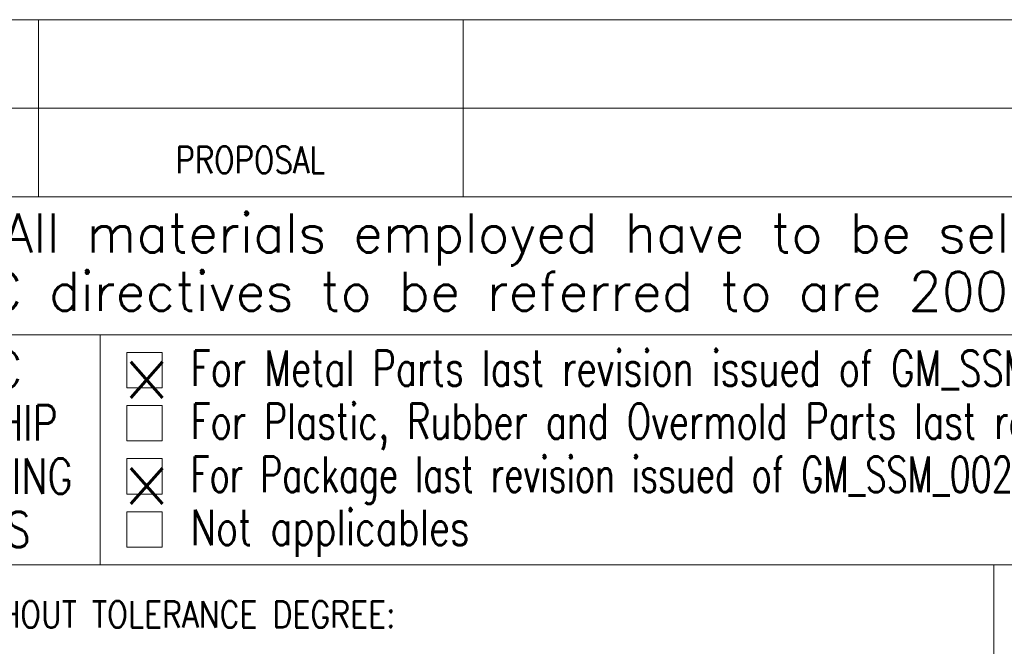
# Model space of a CAD drawing. Header units: millimetres. Extents: x 0 to 415, y 0 to 292.
# Tile 23 of 27: x 240 to 296, y 40 to 76. Entities that reach past the tile are written whole.
import ezdxf

# ---------------------------------------------------------------- set-up
doc = ezdxf.new("R2010")
doc.units = ezdxf.units.MM
doc.layers.add('1', color=7, linetype='Continuous', true_color=0xffffff)
doc.layers.add('256', color=7, linetype='Continuous', true_color=0xffffff)
doc.styles.add('blockfont', font='simplex.shx')

# ---------------------------------------------------------------- blocks, each defined once
blk = doc.blocks.new('TabularNote1')
at = {"layer": '1', "color": 7, "linetype": 'Continuous', "lineweight": 18}
for p, q in [((8, 5), (16, 5)), ((16, 5), (16, 0)), ((16, 5), (40, 5)), ((40, 5), (40, 0)), ((40, 5), (140, 5)), ((8, 0), (16, 0)), ((16, 0), (40, 0)), ((40, 0), (140, 0))]:
    blk.add_line(p, q, dxfattribs=at)

msp = doc.modelspace()

# ---------------------------------------------------------------- linework, layer by layer
at = {"layer": '256', "color": 4, "linetype": 'Continuous', "lineweight": 18}
for p, q in [((241, 72.794), (241, 65.794)), ((265, 72.794), (265, 65.794)), ((225, 70.794), (415, 70.794)), ((225, 58), (415, 58)), ((244.5, 58), (244.5, 45)), ((246, 57), (246, 55)), ((248, 57), (246, 57)), ((248, 57), (248, 55)), ((248, 55), (246, 55)), ((248, 54), (246, 54)), ((246, 54), (246, 52)), ((248, 54), (248, 52)), ((248, 52), (246, 52)), ((248, 51), (246, 51)), ((246, 51), (246, 49)), ((248, 51), (248, 49)), ((248, 49), (246, 49)), ((246, 48), (246, 46)), ((248, 48), (246, 48)), ((248, 48), (248, 46)), ((248, 46), (246, 46))]:
    msp.add_line(p, q, dxfattribs=at)
at = {"layer": '256', "color": 3, "linetype": 'Continuous', "lineweight": 18}
for p, q in [((225, 65.794), (415, 65.794)), ((233, 45), (241, 45)), ((233, 45), (241, 45)), ((241, 45), (265, 45)), ((241, 45), (265, 45)), ((265, 45), (365, 45)), ((265, 45), (365, 45)), ((295, 45), (295, 5))]:
    msp.add_line(p, q, dxfattribs=at)

# ---------------------------------------------------------------- block references
at = {"layer": '1', "color": 172, "linetype": 'Continuous', "lineweight": 18}
msp.add_blockref('TabularNote1', (225, 70.794), dxfattribs=at)

# ---------------------------------------------------------------- texts
at = {"layer": '1', "color": 3, "linetype": 'Continuous', "lineweight": 25, "char_height": 2.021, "attachment_point": 7, "line_spacing_factor": 0.903614, "style": 'blockfont'}
for s, insert in [('\\W1.4862;X', (245.834, 54.438)), ('\\W1.0000;', (245.834, 51.438)), ('\\W1.4862;X', (245.834, 48.438)), ('\\W1.0000;', (245.834, 45.438))]:
    msp.add_mtext(s, dxfattribs=dict(at, insert=insert))
at = {"layer": '1', "color": 3, "linetype": 'Continuous', "lineweight": 13, "insert": (249.606, 45.444), "char_height": 2, "attachment_point": 7, "line_spacing_factor": 0.903614, "style": 'blockfont'}
msp.add_mtext('\\W0.7629;Not applicables', dxfattribs=at)
at = {"layer": '256', "color": 1, "linetype": 'Continuous', "lineweight": 13, "insert": (252.234, 70.926), "char_height": 2, "attachment_point": 7, "line_spacing_factor": 0.903614, "style": 'blockfont'}
msp.add_mtext('\\W0.9844; ', dxfattribs=at)
at = {"layer": '256', "color": 4, "linetype": 'Continuous', "lineweight": 13, "char_height": 1.5, "attachment_point": 7, "line_spacing_factor": 0.903614, "style": 'blockfont'}
for s, insert in [('\\W0.8132;PROPOSAL', (248.739, 67.126)), ('\\W0.8308;DIMESIONS WITHOUT TOLERANCE DEGREE:', (226.621, 41.451))]:
    msp.add_mtext(s, dxfattribs=dict(at, insert=insert))
at = {"layer": '256', "color": 3, "linetype": 'Continuous', "lineweight": 13, "line_spacing_factor": 0.903614, "style": 'blockfont'}
for s, insert, char_height, attachment_point in [('\\W0.9988;All materials employed have to be selected among RoHS compliant materials:', (239.003, 61.917), 2.2, 7), ('\\W0.9983;the EC directives to be referred to are 2002/95/EC and correlated subsequent ones.', (230.203, 58.617), 2.2, 7), ('\\W0.7821;DATALOGIC\\PWORKMANSHIP\\PAND PACKAGING\\PSTANDARDS', (234.612, 46), 2, 8), ('\\W0.7354;For Metal Parts last revision issued of GM_SSM_010_SPM. Unless otherwise specified, surfaces shall be category', (249.606, 54.444), 2, 7), ('\\W0.7316;For Plastic, Rubber and Overmold Parts last revision issued of GM_SSM_004_SPP. Unless otherwise specified, surfaces shall be category', (249.606, 51.444), 2, 7), ('\\W0.6940;For Package last revision issued of GM_SSM_002_SPS and GM_SSM_007_SPI.', (249.606, 48.444), 2, 7)]:
    msp.add_mtext(s, dxfattribs=dict(at, insert=insert, char_height=char_height, attachment_point=attachment_point))

doc.saveas('drawing.dxf')
